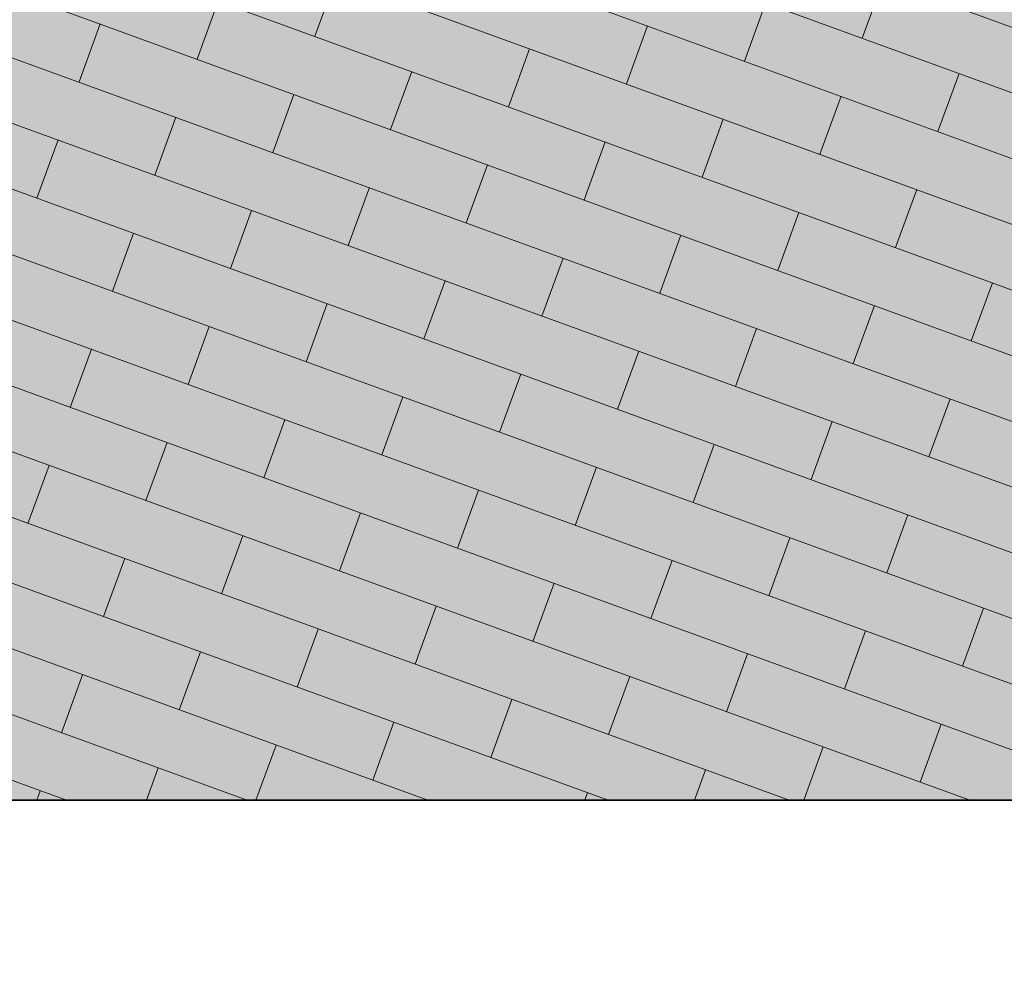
# Model space of a CAD drawing. Header units: millimetres. Extents: x -50987266 to 2610517, y -212233 to 51153522.
# Tile 178 of 256: x 1214834 to 1224395, y -119913 to -110512. Entities that reach past the tile are written whole.
import ezdxf

# ---------------------------------------------------------------- set-up
doc = ezdxf.new("R2010")
doc.units = ezdxf.units.MM
doc.layers.add('PDF6_Geometry', color=7, linetype='Continuous', true_color=0x7f7f7f)
doc.layers.add('PDF6_Solid Fills', color=7, linetype='Continuous', true_color=0xffffff)
doc.layers.add('S - LINE', color=7, linetype='Continuous', lineweight=15)

# ---------------------------------------------------------------- blocks, each defined once
blk = doc.blocks.new('6-7')
at = {"layer": 'PDF6_Solid Fills', "transparency": 33554559}
blk.add_hatch(color=256, dxfattribs=at).paths.add_polyline_path([(3.7209, 3.873), (3.7209, 4.843), (12.215, 4.8247), (12.215, 4.0404), (12.4118, 4.0407), (12.4118, 4.8247), (15.1914, 4.8244), (15.1912, 3.2087), (12.297, 3.2087), (3.6356, 3.2087), (1.008, 3.2087), (1.0079, 4.843), (3.524, 4.843), (3.524, 3.8727)])
at = {"layer": 'PDF6_Geometry', "color": 156, "lineweight": 13, "true_color": 0x004080}
for points in [[(3.9629, 4.8425), (8.4519, 3.2087)], [(4.3103, 4.8417), (8.7972, 3.2087)], [(4.6577, 4.841), (9.1425, 3.2087)], [(5.0051, 4.8402), (9.4878, 3.2087)], [(5.3525, 4.8395), (9.8332, 3.2087)], [(5.7, 4.8387), (10.1785, 3.2087)], [(6.0474, 4.838), (10.5239, 3.2087)], [(6.3947, 4.8372), (7.9083, 4.2863)], [(3.7209, 4.8049), (8.1065, 3.2087)], [(1.0079, 4.7868), (5.3439, 3.2087)], [(5.4737, 4.6697), (5.5141, 4.7807)], [(6.5198, 4.666), (6.5602, 4.777)], [(5.2484, 4.626), (5.2887, 4.737)], [(6.2945, 4.6224), (6.3349, 4.7333)], [(5.023, 4.5824), (5.0634, 4.6933)], [(6.0691, 4.5787), (6.1095, 4.6897)], [(3.7209, 4.6792), (7.7612, 3.2087)], [(1.0079, 4.6611), (4.9986, 3.2087)], [(5.8437, 4.535), (5.8841, 4.646)], [(5.6183, 4.4914), (5.6587, 4.6024)], [(6.6644, 4.4877), (6.7048, 4.5987)], [(5.393, 4.4477), (5.4334, 4.5587)], [(6.439, 4.444), (6.4794, 4.555)], [(3.7209, 4.5535), (7.4159, 3.2087)], [(5.1676, 4.404), (5.208, 4.515)], [(6.2137, 4.4003), (6.2541, 4.5114)], [(4.9422, 4.3604), (4.9826, 4.4714)], [(5.9883, 4.3567), (6.0287, 4.4677)], [(3.7209, 4.4278), (7.0705, 3.2087)], [(5.7629, 4.3131), (5.8033, 4.424)], [(5.5375, 4.2694), (5.5779, 4.3804)], [(6.5836, 4.2657), (6.624, 4.3767)], [(5.3121, 4.2257), (5.3526, 4.3367)], [(6.3582, 4.222), (6.3986, 4.333)], [(3.7209, 4.3022), (6.7252, 3.2087)], [(5.0868, 4.1821), (5.1272, 4.2931)], [(6.1328, 4.1784), (6.1732, 4.2894)], [(5.9075, 4.1347), (5.9479, 4.2457)], [(5.6821, 4.0911), (5.7225, 4.202)], [(6.7282, 4.0874), (6.7686, 4.1984)], [(3.7209, 4.1764), (6.3799, 3.2087)], [(5.4567, 4.0474), (5.4971, 4.1584)], [(6.5028, 4.0437), (6.5432, 4.1547)], [(5.2313, 4.0037), (5.2717, 4.1147)], [(6.2775, 4.0001), (6.3178, 4.1111)], [(5.006, 3.9601), (5.0464, 4.0711)], [(6.0521, 3.9564), (6.0925, 4.0674)], [(3.7209, 4.0507), (6.0345, 3.2087)], [(5.8267, 3.9127), (5.8671, 4.0237)], [(5.6013, 3.8691), (5.6417, 3.9801)], [(6.6474, 3.8654), (6.6878, 3.9764)], [(5.376, 3.8254), (5.4163, 3.9364)], [(3.7209, 3.9251), (5.6892, 3.2087)], [(6.422, 3.8218), (6.4624, 3.9327)], [(5.1506, 3.7818), (5.191, 3.8927)], [(6.1967, 3.7781), (6.2371, 3.8891)], [(4.9252, 3.7381), (4.9656, 3.8491)], [(5.9713, 3.7344), (6.0117, 3.8454)], [(5.7459, 3.6908), (5.7863, 3.8018)], [(5.5205, 3.6471), (5.5609, 3.7581)], [(6.5666, 3.6435), (6.607, 3.7544)], [(5.2952, 3.6035), (5.3356, 3.7144)], [(6.3412, 3.5998), (6.3816, 3.7108)], [(5.0698, 3.5598), (5.1102, 3.6708)], [(6.1159, 3.5561), (6.1563, 3.6671)], [(5.8905, 3.5125), (5.9309, 3.6235)], [(5.6651, 3.4688), (5.7055, 3.5798)], [(6.7112, 3.4651), (6.7516, 3.5761)], [(5.4397, 3.4251), (5.4801, 3.5361)], [(6.4858, 3.4215), (6.5262, 3.5325)], [(5.2144, 3.3815), (5.2548, 3.4925)], [(6.2604, 3.3778), (6.3008, 3.4888)], [(4.989, 3.3378), (5.0294, 3.4488)], [(6.035, 3.3342), (6.0755, 3.4451)], [(5.8097, 3.2905), (5.8501, 3.4015)], [(5.5843, 3.2468), (5.6247, 3.3578)], [(6.6304, 3.2431), (6.6708, 3.3542)], [(5.361, 3.2087), (5.3993, 3.3142)], [(6.4084, 3.2087), (6.4454, 3.3105)], [(5.1515, 3.2087), (5.1739, 3.2705)], [(6.1989, 3.2087), (6.22, 3.2668)], [(4.942, 3.2087), (4.9486, 3.2268)], [(5.9894, 3.2087), (5.9947, 3.2232)]]:
    blk.add_lwpolyline(points, dxfattribs=at)
at = {"layer": 'PDF6_Geometry', "color": 7, "lineweight": 35}
blk.add_lwpolyline([(0.4575, 3.2087), (15.1912, 3.2087)], dxfattribs=at)
at = {"layer": 'PDF6_Geometry', "color": 7, "lineweight": 13}
blk.add_lwpolyline([(3.6356, 2.4326), (3.6356, 3.2087), (12.297, 3.2087)], dxfattribs=at)

msp = doc.modelspace()

# ---------------------------------------------------------------- block references
at = {"layer": 'S - LINE', "xscale": 5080.001208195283, "yscale": 5080.001208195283, "zscale": 5080.001208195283}
msp.add_blockref('6-7', (1189894.5, -134395.4), dxfattribs=at)
msp.add_blockref('6-7', (1189894.5, -134395.4), dxfattribs=at)

doc.saveas('drawing.dxf')
